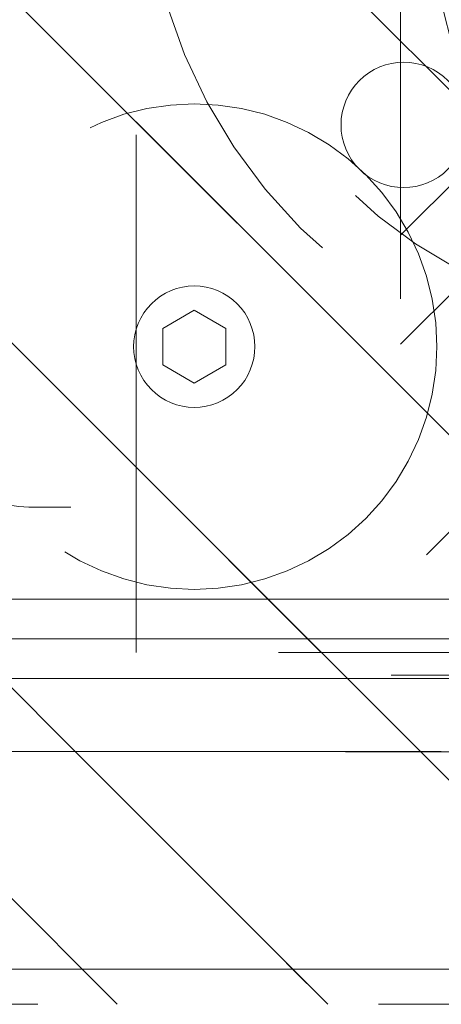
# Model space of a CAD drawing. Header units: inches. Extents: x -463 to -294, y -230 to 12.
# Tile 36 of 68: x -349.32 to -348.23, y -62.59 to -60.05. Entities that reach past the tile are written whole.
import ezdxf

# ---------------------------------------------------------------- set-up
doc = ezdxf.new("R2010")
doc.units = ezdxf.units.IN
doc.header["$LTSCALE"] = 32
doc.header["$MEASUREMENT"] = 0
doc.linetypes.add('Dash Style-1', pattern=[0.083328, 0.041656, -0.041672])
for name, color, linetype, lineweight in [('DashLine', 7, 'Dash Style-1', 13), ('DashLineFill', 7, 'Dash Style-1', 13), ('Metal-CascadeShroud', 7, 'Continuous', 18), ('None', 7, 'Continuous', 18), ('Wood_-V', 7, 'Continuous', 18)]:
    doc.layers.add(name, color=color, linetype=linetype, lineweight=lineweight)
pattern_1 = [(45, (0, 0), (-1.61301565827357, 1.935715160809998), []), (45, (-1.0608, 1.0608), (-0.4723460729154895, 0.4167612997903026), [])]

# ---------------------------------------------------------------- blocks, each defined once
blk = doc.blocks.new('1BRPFY-Leg_Plate (2D)')
at = {"layer": 'DashLineFill', "linetype": 'Continuous', "lineweight": 13}
h = blk.add_hatch(dxfattribs=at)
h.set_pattern_fill('Steel', color=253, style=0, pattern_type=2)
h.set_pattern_definition(pattern_1)
edge = h.paths.add_edge_path()
edge.add_arc((-1.704724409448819, -1.704724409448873), 0.125984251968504, 179.9999999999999, 269.9999999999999)
edge.add_line((-1.704724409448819, -1.830708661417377), (1.704724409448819, -1.830708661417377))
edge.add_arc((1.704724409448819, -1.704724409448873), 0.125984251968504, 270.0000000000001, 360.0000000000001)
edge.add_line((1.830708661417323, -1.704724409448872), (1.830708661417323, 1.704724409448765))
edge.add_arc((1.704724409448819, 1.704724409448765), 0.1259842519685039, 0, 90)
edge.add_line((1.704724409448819, 1.830708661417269), (-1.704724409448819, 1.830708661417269))
edge.add_arc((-1.704724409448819, 1.704724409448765), 0.1259842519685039, 90, 180)
edge.add_line((-1.830708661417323, 1.704724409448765), (-1.830708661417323, -1.704724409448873))
at = {"layer": 'DashLineFill', "flags": 128}
blk.add_lwpolyline([(-1.830708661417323, -1.704724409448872, 0.414213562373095), (-1.704724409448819, -1.830708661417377), (1.704724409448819, -1.830708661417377, 0.414213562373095), (1.830708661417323, -1.704724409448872), (1.830708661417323, 1.704724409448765, 0.414213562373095), (1.704724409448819, 1.830708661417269), (-1.704724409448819, 1.830708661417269, 0.414213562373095), (-1.830708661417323, 1.704724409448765)], format="xyb", close=True, dxfattribs=at)
blk = doc.blocks.new('Group-25')
at = {"layer": 'None', "color": 7, "transparency": 33554687}
blk.add_blockref('1BRPFY-Leg_Plate (2D)', (0, 0), dxfattribs=at)
blk = doc.blocks.new('SL T Motion Parts (2D)')
at = {"layer": 'None', "transparency": 33554687}
blk.add_blockref('Group-25', (0, 0), dxfattribs=at)
blk = doc.blocks.new('1BP8DW-Leveler (2D)')
at = {"layer": 'DashLine', "flags": 128}
for points in [[(0.625, -1.786516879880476e-14), (0.6219904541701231, -0.06126071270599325), (0.6129908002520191, -0.1219314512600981), (0.5980877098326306, -0.1814279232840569), (0.5774247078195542, -0.2391771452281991), (0.551200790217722, -0.2946229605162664), (0.5196685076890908, -0.3472313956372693), (0.4831315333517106, -0.3964958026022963), (0.4419417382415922, -0.4419417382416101), (0.3964958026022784, -0.4831315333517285), (0.3472313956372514, -0.5196685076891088), (0.2946229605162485, -0.5512007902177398), (0.2391771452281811, -0.5774247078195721), (0.181427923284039, -0.5980877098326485), (0.1219314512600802, -0.612990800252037), (0.06126071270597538, -0.6219904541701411), (0, -0.625000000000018), (-0.06126071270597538, -0.6219904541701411), (-0.1219314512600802, -0.612990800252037), (-0.181427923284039, -0.5980877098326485), (-0.2391771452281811, -0.5774247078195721), (-0.2946229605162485, -0.5512007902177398), (-0.3472313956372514, -0.5196685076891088), (-0.3964958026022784, -0.4831315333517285), (-0.4419417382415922, -0.4419417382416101), (-0.4831315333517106, -0.3964958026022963), (-0.5196685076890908, -0.3472313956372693), (-0.551200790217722, -0.2946229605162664), (-0.5774247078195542, -0.2391771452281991), (-0.5980877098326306, -0.1814279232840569), (-0.6129908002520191, -0.1219314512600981), (-0.6219904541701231, -0.06126071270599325), (-0.625, -1.786516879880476e-14), (-0.6219904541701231, 0.06126071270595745), (-0.6129908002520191, 0.1219314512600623), (-0.5980877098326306, 0.1814279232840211), (-0.5774247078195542, 0.2391771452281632), (-0.551200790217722, 0.2946229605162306), (-0.5196685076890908, 0.3472313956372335), (-0.4831315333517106, 0.3964958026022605), (-0.4419417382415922, 0.4419417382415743), (-0.3964958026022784, 0.4831315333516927), (-0.3472313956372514, 0.5196685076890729), (-0.2946229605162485, 0.5512007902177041), (-0.2391771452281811, 0.5774247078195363), (-0.181427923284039, 0.5980877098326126), (-0.1219314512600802, 0.6129908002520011), (-0.06126071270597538, 0.6219904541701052), (0, 0.6249999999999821), (0.06126071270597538, 0.6219904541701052), (0.1219314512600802, 0.6129908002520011), (0.181427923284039, 0.5980877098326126), (0.2391771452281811, 0.5774247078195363), (0.2946229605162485, 0.5512007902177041), (0.3472313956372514, 0.5196685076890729), (0.3964958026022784, 0.4831315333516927), (0.4419417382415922, 0.4419417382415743), (0.4831315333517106, 0.3964958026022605), (0.5196685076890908, 0.3472313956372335), (0.551200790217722, 0.2946229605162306), (0.5774247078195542, 0.2391771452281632), (0.5980877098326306, 0.1814279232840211), (0.6129908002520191, 0.1219314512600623), (0.6219904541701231, 0.06126071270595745)], [(0, 0.1562499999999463), (0.01531517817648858, 0.1554976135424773), (0.03048286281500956, 0.1532477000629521), (0.04535698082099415, 0.1495219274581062), (0.05979428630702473, 0.1443561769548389), (0.07365574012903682, 0.1378001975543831), (0.08680784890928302, 0.129917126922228), (0.09912395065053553, 0.1207828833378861), (0.1104854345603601, 0.1104854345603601), (0.1207828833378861, 0.09912395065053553), (0.129917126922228, 0.08680784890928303), (0.1378001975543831, 0.0736557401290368), (0.1443561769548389, 0.05979428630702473), (0.1495219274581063, 0.04535698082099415), (0.1532477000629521, 0.03048286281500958), (0.1554976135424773, 0.01531517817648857), (0.1562499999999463, 9.56755311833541e-18), (0.1554976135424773, -0.01531517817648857), (0.1532477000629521, -0.03048286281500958), (0.1495219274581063, -0.04535698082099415), (0.1443561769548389, -0.05979428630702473), (0.1378001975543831, -0.0736557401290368), (0.129917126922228, -0.08680784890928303), (0.1207828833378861, -0.09912395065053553), (0.1104854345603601, -0.1104854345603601), (0.09912395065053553, -0.1207828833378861), (0.08680784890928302, -0.129917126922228), (0.07365574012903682, -0.1378001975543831), (0.05979428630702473, -0.1443561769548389), (0.04535698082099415, -0.1495219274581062), (0.03048286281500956, -0.1532477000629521), (0.01531517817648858, -0.1554976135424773), (0, -0.1562499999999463), (-0.01531517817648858, -0.1554976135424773), (-0.03048286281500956, -0.1532477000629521), (-0.04535698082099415, -0.1495219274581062), (-0.05979428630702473, -0.1443561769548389), (-0.07365574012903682, -0.1378001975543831), (-0.08680784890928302, -0.129917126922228), (-0.09912395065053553, -0.1207828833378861), (-0.1104854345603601, -0.1104854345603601), (-0.1207828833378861, -0.09912395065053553), (-0.129917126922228, -0.08680784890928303), (-0.1378001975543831, -0.0736557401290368), (-0.1443561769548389, -0.05979428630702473), (-0.1495219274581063, -0.04535698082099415), (-0.1532477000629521, -0.03048286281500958), (-0.1554976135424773, -0.01531517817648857), (-0.1562499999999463, 9.56755311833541e-18), (-0.1554976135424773, 0.01531517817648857), (-0.1532477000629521, 0.03048286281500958), (-0.1495219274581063, 0.04535698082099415), (-0.1443561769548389, 0.05979428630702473), (-0.1378001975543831, 0.0736557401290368), (-0.129917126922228, 0.08680784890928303), (-0.1207828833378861, 0.09912395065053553), (-0.1104854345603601, 0.1104854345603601), (-0.09912395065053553, 0.1207828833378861), (-0.08680784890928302, 0.129917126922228), (-0.07365574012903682, 0.1378001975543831), (-0.05979428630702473, 0.1443561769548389), (-0.04535698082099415, 0.1495219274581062), (-0.03048286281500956, 0.1532477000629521), (-0.01531517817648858, 0.1554976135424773)], [(5.740531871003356e-18, 0.09374999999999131), (-0.08118988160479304, 0.04687499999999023), (-0.08118988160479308, -0.04687500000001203), (-1.722159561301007e-17, -0.09375000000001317), (0.08118988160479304, -0.04687500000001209), (0.08118988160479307, 0.0468749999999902)]]:
    blk.add_lwpolyline(points, close=True, dxfattribs=at)
blk = doc.blocks.new('TLLegSleeve-NG-BK (2D)')
at = {"layer": 'DashLineFill', "linetype": 'Continuous', "lineweight": 13}
h = blk.add_hatch(dxfattribs=at)
h.set_pattern_fill('Steel', color=253, style=0, pattern_type=2)
h.set_pattern_definition(pattern_1)
edge = h.paths.add_edge_path()
edge.add_arc((0, 2.950395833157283e-16), 1.771653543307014, 180, 360)
edge.add_arc((0, -2.950395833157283e-16), 1.771653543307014, 9.54166404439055e-15, 180)
edge.add_line((-1.771653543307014, 0), (-1.771653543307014, 0))
edge = h.paths.add_edge_path()
edge.add_arc((-1.77635683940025e-15, 2.687045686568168e-15), 1.437007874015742, 180, 360)
edge.add_arc((-1.554312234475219e-15, 2.208425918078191e-15), 1.437007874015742, 9.541664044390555e-15, 180)
edge.add_line((-1.437007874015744, 2.44773580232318e-15), (-1.437007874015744, 2.44773580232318e-15))
at = {"layer": 'DashLineFill', "flags": 128}
blk.add_lwpolyline([(-1.771653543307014, 0, 0.9999999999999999), (1.771653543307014, 0, 0.9999999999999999), (-1.771653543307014, 0)], format="xyb", close=True, dxfattribs=at)
blk = doc.blocks.new('MetalLegBox-Lower-30 (2D)')
at = {"layer": 'DashLine'}
for p, q in [((-13.67716535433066, -1.929133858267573), (13.67717425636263, -1.929133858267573)), ((-13.67712466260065, -2.03149606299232), (13.67721494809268, -2.03149606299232)), ((-13.67712466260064, -2.133858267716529), (13.67717425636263, -2.133858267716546))]:
    blk.add_line(p, q, dxfattribs=at)
at = {"layer": 'DashLine', "flags": 128}
blk.add_lwpolyline([(-0.2405651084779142, -1.357554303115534), (-0.2409953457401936, -1.456077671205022, -0.3896294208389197), (-0.4856214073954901, -1.692913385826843), (-2.788111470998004, -1.692913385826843, -0.4102261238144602), (-3.036700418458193, -1.44094488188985), (-3.036700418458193, 1.440944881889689, -0.4102261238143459), (-2.788111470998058, 1.6929133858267), (-0.4856214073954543, 1.6929133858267, -0.406090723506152), (-0.2405651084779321, 1.441781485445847), (-0.2405651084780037, 1.357554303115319, 0.8378211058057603)], format="xyb", close=True, dxfattribs=at)
at = {"layer": 'Metal-CascadeShroud', "rotation": 180}
blk.add_blockref('SL T Motion Parts (2D)', (1.790343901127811e-14, -6.26620365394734e-14), dxfattribs=at)
at = {"layer": 'Metal-CascadeShroud', "color": 7}
for name, p in [('TLLegSleeve-NG-BK (2D)', (0, 0)), ('1BP8DW-Leveler (2D)', (-2.362204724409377, -1.279527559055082)), ('1BP8DW-Leveler (2D)', (-2.362204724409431, -1.279527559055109))]:
    blk.add_blockref(name, p, dxfattribs=at)
blk = doc.blocks.new('TL14_lower_leg (2D)')
at = {"layer": 'DashLine', "flags": 128}
for points in [[(-1.777195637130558e-14, 1.377952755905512), (0.1350629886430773, 1.371317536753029), (0.2688252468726, 1.351475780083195), (0.3999985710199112, 1.318618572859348), (0.5273196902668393, 1.27306234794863), (0.649562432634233, 1.215245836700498), (0.7655495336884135, 1.14572584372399), (0.8741639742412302, 1.065171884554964), (0.9743597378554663, 0.9743597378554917), (1.065171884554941, 0.8741639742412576), (1.14572584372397, 0.7655495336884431), (1.215245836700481, 0.6495624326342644), (1.273062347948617, 0.5273196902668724), (1.318618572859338, 0.3999985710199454), (1.351475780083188, 0.2688252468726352), (1.371317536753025, 0.1350629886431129), (1.377952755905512, 1.783045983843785e-14), (1.371317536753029, -0.1350629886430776), (1.351475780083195, -0.2688252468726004), (1.318618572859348, -0.3999985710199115), (1.27306234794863, -0.5273196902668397), (1.215245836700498, -0.6495624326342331), (1.145725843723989, -0.7655495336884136), (1.065171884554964, -0.8741639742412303), (0.9743597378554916, -0.9743597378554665), (0.8741639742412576, -1.065171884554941), (0.7655495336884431, -1.14572584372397), (0.6495624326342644, -1.215245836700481), (0.5273196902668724, -1.273062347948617), (0.3999985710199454, -1.318618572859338), (0.2688252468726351, -1.351475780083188), (0.135062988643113, -1.371317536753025), (1.777195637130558e-14, -1.377952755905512), (-0.1350629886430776, -1.371317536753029), (-0.2688252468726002, -1.351475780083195), (-0.3999985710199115, -1.318618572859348), (-0.5273196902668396, -1.27306234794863), (-0.6495624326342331, -1.215245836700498), (-0.7655495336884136, -1.14572584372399), (-0.8741639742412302, -1.065171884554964), (-0.9743597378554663, -0.9743597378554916), (-1.065171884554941, -0.8741639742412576), (-1.14572584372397, -0.7655495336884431), (-1.215245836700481, -0.6495624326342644), (-1.273062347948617, -0.5273196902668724), (-1.318618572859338, -0.3999985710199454), (-1.351475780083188, -0.2688252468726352), (-1.371317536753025, -0.1350629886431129), (-1.377952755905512, -1.783045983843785e-14), (-1.371317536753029, 0.1350629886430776), (-1.351475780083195, 0.2688252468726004), (-1.318618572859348, 0.3999985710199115), (-1.27306234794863, 0.5273196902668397), (-1.215245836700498, 0.6495624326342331), (-1.145725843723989, 0.7655495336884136), (-1.065171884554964, 0.8741639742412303), (-0.9743597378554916, 0.9743597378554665), (-0.8741639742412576, 1.065171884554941), (-0.7655495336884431, 1.14572584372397), (-0.6495624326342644, 1.215245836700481), (-0.5273196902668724, 1.273062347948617), (-0.3999985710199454, 1.318618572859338), (-0.2688252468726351, 1.351475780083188), (-0.135062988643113, 1.371317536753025)], [(-0.7086614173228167, -0.547244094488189), (-0.6928397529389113, -0.54802136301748), (-0.6771704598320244, -0.5503456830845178), (-0.6618044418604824, -0.5541946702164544), (-0.6468896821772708, -0.5595312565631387), (-0.6325698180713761, -0.5663040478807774), (-0.6189827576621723, -0.574447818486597), (-0.6062593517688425, -0.5838841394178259), (-0.5945221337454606, -0.5945221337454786), (-0.583884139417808, -0.6062593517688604), (-0.5744478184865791, -0.6189827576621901), (-0.5663040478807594, -0.632569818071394), (-0.5595312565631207, -0.6468896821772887), (-0.5541946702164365, -0.6618044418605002), (-0.5503456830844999, -0.6771704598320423), (-0.5480213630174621, -0.6928397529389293), (-0.547244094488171, -0.7086614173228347), (-0.5480213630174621, -0.72448308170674), (-0.5503456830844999, -0.7401523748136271), (-0.5541946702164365, -0.7555183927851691), (-0.5595312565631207, -0.7704331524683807), (-0.5663040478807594, -0.7847530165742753), (-0.5744478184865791, -0.7983400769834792), (-0.583884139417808, -0.811063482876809), (-0.5945221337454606, -0.8228007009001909), (-0.6062593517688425, -0.8334386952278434), (-0.6189827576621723, -0.8428750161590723), (-0.6325698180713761, -0.8510187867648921), (-0.6468896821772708, -0.8577915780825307), (-0.6618044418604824, -0.8631281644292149), (-0.6771704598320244, -0.8669771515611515), (-0.6928397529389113, -0.8693014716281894), (-0.7086614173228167, -0.8700787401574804), (-0.7244830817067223, -0.8693014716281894), (-0.7401523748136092, -0.8669771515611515), (-0.7555183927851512, -0.8631281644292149), (-0.7704331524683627, -0.8577915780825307), (-0.7847530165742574, -0.8510187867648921), (-0.7983400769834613, -0.8428750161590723), (-0.8110634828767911, -0.8334386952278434), (-0.822800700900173, -0.8228007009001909), (-0.8334386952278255, -0.811063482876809), (-0.8428750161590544, -0.7983400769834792), (-0.8510187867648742, -0.7847530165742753), (-0.8577915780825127, -0.7704331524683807), (-0.863128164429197, -0.7555183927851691), (-0.8669771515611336, -0.7401523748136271), (-0.8693014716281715, -0.72448308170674), (-0.8700787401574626, -0.7086614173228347), (-0.8693014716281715, -0.6928397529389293), (-0.8669771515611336, -0.6771704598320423), (-0.863128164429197, -0.6618044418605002), (-0.8577915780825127, -0.6468896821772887), (-0.8510187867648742, -0.632569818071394), (-0.8428750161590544, -0.6189827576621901), (-0.8334386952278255, -0.6062593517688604), (-0.822800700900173, -0.5945221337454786), (-0.8110634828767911, -0.5838841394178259), (-0.7983400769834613, -0.574447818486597), (-0.7847530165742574, -0.5663040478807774), (-0.7704331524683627, -0.5595312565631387), (-0.7555183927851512, -0.5541946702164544), (-0.7401523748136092, -0.5503456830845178), (-0.7244830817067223, -0.54802136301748)]]:
    blk.add_lwpolyline(points, close=True, dxfattribs=at)
blk = doc.blocks.new('Group-28')
at = {"layer": 'DashLineFill', "linetype": 'Continuous', "lineweight": 13}
h = blk.add_hatch(dxfattribs=at)
h.set_pattern_fill('Steel', color=253, style=0, pattern_type=2)
h.set_pattern_definition(pattern_1)
h.paths.add_polyline_path([(-2.066929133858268, 1.397637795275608), (2.066929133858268, 1.397637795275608), (2.066929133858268, 0.1377952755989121), (2.106299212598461, 0.1377952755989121), (2.106299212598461, -0.1377952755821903), (2.066929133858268, -0.1377952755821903), (2.066929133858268, -5.275590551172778), (2.106299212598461, -5.275590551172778), (2.106299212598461, -5.55118110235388), (2.066929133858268, -5.55118110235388), (2.066929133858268, -5.82677165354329), (-2.066929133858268, -5.82677165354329), (-2.066929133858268, -5.55118110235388), (-2.106299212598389, -5.55118110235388), (-2.106299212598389, -5.275590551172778), (-2.066929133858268, -5.275590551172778), (-2.066929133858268, -0.1377952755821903), (-2.106299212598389, -0.1377952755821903), (-2.106299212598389, 0.1377952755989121), (-2.066929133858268, 0.1377952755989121)])
at = {"layer": 'DashLineFill', "flags": 128}
blk.add_lwpolyline([(-2.066929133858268, 1.397637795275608), (2.066929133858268, 1.397637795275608), (2.066929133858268, 0.1377952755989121), (2.106299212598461, 0.1377952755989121), (2.106299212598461, -0.1377952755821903), (2.066929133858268, -0.1377952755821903), (2.066929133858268, -5.275590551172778), (2.106299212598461, -5.275590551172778), (2.106299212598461, -5.55118110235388), (2.066929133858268, -5.55118110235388), (2.066929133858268, -5.82677165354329), (-2.066929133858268, -5.82677165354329), (-2.066929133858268, -5.55118110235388), (-2.106299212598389, -5.55118110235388), (-2.106299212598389, -5.275590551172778), (-2.066929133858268, -5.275590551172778), (-2.066929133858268, -0.1377952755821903), (-2.106299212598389, -0.1377952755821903), (-2.106299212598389, 0.1377952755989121), (-2.066929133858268, 0.1377952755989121)], close=True, dxfattribs=at)
blk = doc.blocks.new('TL14_upper_leg (2D)')
at = {"layer": 'DashLine', "flags": 128}
blk.add_lwpolyline([(0, 1.22047244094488), (0.1196272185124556, 1.214595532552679), (0.2381023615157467, 1.197021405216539), (0.3542844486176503, 1.167919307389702), (0.4670545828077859, 1.127569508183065), (0.5753267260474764, 1.076360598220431), (0.6780581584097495, 1.01478574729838), (0.7742595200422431, 0.9434379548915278), (0.8630043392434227, 0.8630043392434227), (0.9434379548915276, 0.7742595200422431), (1.01478574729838, 0.6780581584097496), (1.076360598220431, 0.5753267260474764), (1.127569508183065, 0.467054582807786), (1.167919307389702, 0.3542844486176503), (1.197021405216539, 0.2381023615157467), (1.214595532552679, 0.1196272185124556), (1.22047244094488, 7.47323834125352e-17), (1.214595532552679, -0.1196272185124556), (1.197021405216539, -0.2381023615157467), (1.167919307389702, -0.3542844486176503), (1.127569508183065, -0.467054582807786), (1.076360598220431, -0.5753267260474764), (1.01478574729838, -0.6780581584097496), (0.9434379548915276, -0.7742595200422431), (0.8630043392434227, -0.8630043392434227), (0.7742595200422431, -0.9434379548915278), (0.6780581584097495, -1.01478574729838), (0.5753267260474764, -1.076360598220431), (0.4670545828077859, -1.127569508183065), (0.3542844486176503, -1.167919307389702), (0.2381023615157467, -1.197021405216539), (0.1196272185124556, -1.214595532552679), (0, -1.22047244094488), (-0.1196272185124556, -1.214595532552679), (-0.2381023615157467, -1.197021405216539), (-0.3542844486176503, -1.167919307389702), (-0.4670545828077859, -1.127569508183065), (-0.5753267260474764, -1.076360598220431), (-0.6780581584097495, -1.01478574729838), (-0.7742595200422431, -0.9434379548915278), (-0.8630043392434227, -0.8630043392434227), (-0.9434379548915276, -0.7742595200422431), (-1.01478574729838, -0.6780581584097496), (-1.076360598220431, -0.5753267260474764), (-1.127569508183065, -0.467054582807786), (-1.167919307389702, -0.3542844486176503), (-1.197021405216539, -0.2381023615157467), (-1.214595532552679, -0.1196272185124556), (-1.22047244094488, 7.47323834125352e-17), (-1.214595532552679, 0.1196272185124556), (-1.197021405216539, 0.2381023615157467), (-1.167919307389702, 0.3542844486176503), (-1.127569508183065, 0.467054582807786), (-1.076360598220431, 0.5753267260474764), (-1.01478574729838, 0.6780581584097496), (-0.9434379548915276, 0.7742595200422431), (-0.8630043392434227, 0.8630043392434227), (-0.7742595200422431, 0.9434379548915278), (-0.6780581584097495, 1.01478574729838), (-0.5753267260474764, 1.076360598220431), (-0.4670545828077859, 1.127569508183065), (-0.3542844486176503, 1.167919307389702), (-0.2381023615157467, 1.197021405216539), (-0.1196272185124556, 1.214595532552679)], close=True, dxfattribs=at)
at = {"layer": 'DashLine', "color": 7}
blk.add_blockref('Group-28', (0, 0), dxfattribs=at)
blk = doc.blocks.new('1BRPT9-Bracket (2D)')
at = {"layer": 'DashLineFill', "linetype": 'Continuous', "lineweight": 13}
h = blk.add_hatch(dxfattribs=at)
h.set_pattern_fill('Steel', color=253, style=0, pattern_type=2)
h.set_pattern_definition(pattern_1)
edge = h.paths.add_edge_path()
edge.add_arc((1.677931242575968, -8.488188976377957), 0.2519685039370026, 269.999999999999, 360.0000000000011)
edge.add_line((1.929899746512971, -8.488188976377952), (1.929899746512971, -7.480314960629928))
edge.add_line((1.929899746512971, -7.480314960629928), (2.323600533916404, -7.480314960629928))
edge.add_line((2.323600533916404, -7.480314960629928), (2.323600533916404, 7.461135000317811))
edge.add_line((2.323600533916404, 7.461135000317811), (1.929899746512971, 7.480314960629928))
edge.add_line((1.929899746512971, 7.480314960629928), (1.929899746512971, 8.488188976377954))
edge.add_arc((1.677931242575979, 8.488188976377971), 0.2519685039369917, 359.999999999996, 450.0000000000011)
edge.add_line((1.677931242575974, 8.740157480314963), (-2.32206875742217, 8.740157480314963))
edge.add_line((-2.32206875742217, 8.740157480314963), (-2.32206875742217, -8.74015748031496))
edge.add_line((-2.32206875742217, -8.74015748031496), (1.677931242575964, -8.74015748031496))
at = {"layer": 'DashLineFill'}
blk.add_line((-2.125218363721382, 8.740157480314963), (-2.125218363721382, -8.74015748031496), dxfattribs=at)
at = {"layer": 'DashLineFill', "flags": 128}
blk.add_lwpolyline([(1.677931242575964, -8.74015748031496, 0.4142135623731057), (1.929899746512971, -8.488188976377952), (1.929899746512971, -7.480314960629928), (2.323600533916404, -7.480314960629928), (2.323600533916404, 7.461135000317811), (1.929899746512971, 7.480314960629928), (1.929899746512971, 8.488188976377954, 0.4142135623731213), (1.677931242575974, 8.740157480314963), (-2.32206875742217, 8.740157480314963), (-2.32206875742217, -8.74015748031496)], format="xyb", close=True, dxfattribs=at)
blk = doc.blocks.new('1BRPT8_Cover (2D)')
at = {"layer": 'DashLineFill', "linetype": 'Continuous', "lineweight": 13}
h = blk.add_hatch(dxfattribs=at)
h.set_pattern_fill('Steel', color=253, style=0, pattern_type=2)
h.set_pattern_definition(pattern_1)
h.paths.add_polyline_path([(-1.594488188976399, -8.763779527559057), (-2.322834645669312, -8.763779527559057), (-2.322834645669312, -8.751066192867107), (-2.826068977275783, -8.742282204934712), (-2.866441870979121, -8.70280193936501), (-2.866441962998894, -6.672971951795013), (-2.84717538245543, -6.653289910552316), (-2.322834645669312, -6.644137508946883), (-2.322834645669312, -6.584208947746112), (-2.847175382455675, -6.575056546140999), (-2.866441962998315, -6.555374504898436), (-2.866441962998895, -4.468247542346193), (-2.847175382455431, -4.448565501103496), (-2.322834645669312, -4.439413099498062), (-2.322834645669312, -4.37948453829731), (-2.847175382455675, -4.370332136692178), (-2.866441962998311, -4.350650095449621), (-2.866441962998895, -2.263523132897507), (-2.847175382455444, -2.243841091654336), (-2.322834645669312, -2.234688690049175), (-2.322834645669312, -2.174760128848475), (-2.847175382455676, -2.165607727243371), (-2.866441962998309, -2.145925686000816), (-2.866441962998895, -0.05879872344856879), (-2.847175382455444, -0.03911668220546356), (-2.322834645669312, -0.02996428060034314), (-2.322834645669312, 0.02996428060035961), (-2.847175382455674, 0.03911668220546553), (-2.866441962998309, 0.05879872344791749), (-2.866441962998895, 2.145925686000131), (-2.847175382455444, 2.165607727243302), (-2.322834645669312, 2.174760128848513), (-2.322834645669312, 2.234688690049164), (-2.847175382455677, 2.243841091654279), (-2.866441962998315, 2.263523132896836), (-2.866441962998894, 4.350650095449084), (-2.84717538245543, 4.37033213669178), (-2.322834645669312, 4.379484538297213), (-2.322834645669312, 4.439413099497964), (-2.847175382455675, 4.448565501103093), (-2.866441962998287, 4.46824754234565), (-2.865499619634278, 6.55537450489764), (-2.84717538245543, 6.575056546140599), (-2.322834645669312, 6.584208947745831), (-2.322834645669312, 6.644137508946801), (-2.847175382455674, 6.653289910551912), (-2.866441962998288, 6.672971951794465), (-2.866441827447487, 8.702801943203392), (-2.826068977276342, 8.742282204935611), (-1.594488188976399, 8.763779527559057), (-1.594488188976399, 8.858267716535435), (-2.97244094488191, 8.858267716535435), (-2.97244094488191, -8.858267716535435), (-1.594488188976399, -8.858267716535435)])
h = blk.add_hatch(dxfattribs=at)
h.set_pattern_fill('Steel', color=253, style=0, pattern_type=2)
h.set_pattern_definition(pattern_1)
h.paths.add_polyline_path([(-2.322834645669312, 8.858267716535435), (-2.322834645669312, -8.858267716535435), (-2.97244094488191, -8.858267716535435), (-2.97244094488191, 8.858267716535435)])
at = {"layer": 'DashLineFill', "flags": 128}
for points in [[(-1.594488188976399, -8.763779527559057), (-2.322834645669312, -8.763779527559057), (-2.322834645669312, -8.751066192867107), (-2.826068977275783, -8.742282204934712), (-2.866441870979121, -8.70280193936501), (-2.866441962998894, -6.672971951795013), (-2.84717538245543, -6.653289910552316), (-2.322834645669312, -6.644137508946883), (-2.322834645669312, -6.584208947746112), (-2.847175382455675, -6.575056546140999), (-2.866441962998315, -6.555374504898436), (-2.866441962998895, -4.468247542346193), (-2.847175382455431, -4.448565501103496), (-2.322834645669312, -4.439413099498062), (-2.322834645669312, -4.37948453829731), (-2.847175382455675, -4.370332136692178), (-2.866441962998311, -4.350650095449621), (-2.866441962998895, -2.263523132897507), (-2.847175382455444, -2.243841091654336), (-2.322834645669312, -2.234688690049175), (-2.322834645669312, -2.174760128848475), (-2.847175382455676, -2.165607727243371), (-2.866441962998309, -2.145925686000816), (-2.866441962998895, -0.05879872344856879), (-2.847175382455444, -0.03911668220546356), (-2.322834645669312, -0.02996428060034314), (-2.322834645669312, 0.02996428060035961), (-2.847175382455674, 0.03911668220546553), (-2.866441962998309, 0.05879872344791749), (-2.866441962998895, 2.145925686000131), (-2.847175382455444, 2.165607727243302), (-2.322834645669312, 2.174760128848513), (-2.322834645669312, 2.234688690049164), (-2.847175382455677, 2.243841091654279), (-2.866441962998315, 2.263523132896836), (-2.866441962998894, 4.350650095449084), (-2.84717538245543, 4.37033213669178), (-2.322834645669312, 4.379484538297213), (-2.322834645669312, 4.439413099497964), (-2.847175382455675, 4.448565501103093), (-2.866441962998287, 4.46824754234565), (-2.865499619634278, 6.55537450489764), (-2.84717538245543, 6.575056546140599), (-2.322834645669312, 6.584208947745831), (-2.322834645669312, 6.644137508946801), (-2.847175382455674, 6.653289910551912), (-2.866441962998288, 6.672971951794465), (-2.866441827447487, 8.702801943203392), (-2.826068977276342, 8.742282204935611), (-1.594488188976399, 8.763779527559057), (-1.594488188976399, 8.858267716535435), (-2.97244094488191, 8.858267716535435), (-2.97244094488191, -8.858267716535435), (-1.594488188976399, -8.858267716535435)], [(-2.322834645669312, 8.858267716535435), (-2.322834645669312, -8.858267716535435), (-2.97244094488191, -8.858267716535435), (-2.97244094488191, 8.858267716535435)]]:
    blk.add_lwpolyline(points, close=True, dxfattribs=at)
blk = doc.blocks.new('Group-50')
at = {"layer": 'None', "color": 7, "rotation": 90}
for name in ['TL14_upper_leg (2D)', '1BRPT9-Bracket (2D)', '1BRPT8_Cover (2D)']:
    blk.add_blockref(name, (11.8413711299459, -44.63670917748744), dxfattribs=at)
at = {"layer": 'None', "color": 7}
blk.add_blockref('TL14_lower_leg (2D)', (11.8413711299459, -44.63670917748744), dxfattribs=at)
blk = doc.blocks.new('Group-51')
at = {"layer": 'Wood_-V', "linetype": 'Continuous', "transparency": 33554687}
for points in [[(-0.8633532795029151, -46.77055799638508), (26.77444199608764, -46.77055799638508), (26.77444199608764, -47.51858949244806), (-0.8633532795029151, -47.51858949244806), (-0.8633532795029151, -46.77055799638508)], [(-0.8633532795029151, -46.77055799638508), (26.77444199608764, -46.77055799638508), (26.77444199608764, -47.51858949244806), (-0.8633532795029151, -47.51858949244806), (-0.8633532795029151, -46.77055799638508)], [(-0.8633532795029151, -46.77055799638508), (-0.8633532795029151, -46.77055799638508), (26.77444199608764, -46.77055799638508), (26.77444199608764, -46.77055799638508), (-0.8633532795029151, -46.77055799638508)], [(26.77444199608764, -47.51858949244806), (26.77444199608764, -47.51858949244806), (-0.8633532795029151, -47.51858949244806), (-0.8633532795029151, -47.51858949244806), (26.77444199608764, -47.51858949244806)]]:
    blk.add_lwpolyline(points, dxfattribs=at)
at = {"layer": 'None'}
blk.add_blockref('Group-50', (0, 0), dxfattribs=at)
at = {"layer": 'None', "color": 7}
blk.add_blockref('MetalLegBox-Lower-30 (2D)', (12.95554435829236, -44.63669972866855), dxfattribs=at)

msp = doc.modelspace()

# ---------------------------------------------------------------- block references
at = {"layer": 'None'}
msp.add_blockref('Group-51', (-359.4593240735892, -14.97747349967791), dxfattribs=at)

doc.saveas('drawing.dxf')
